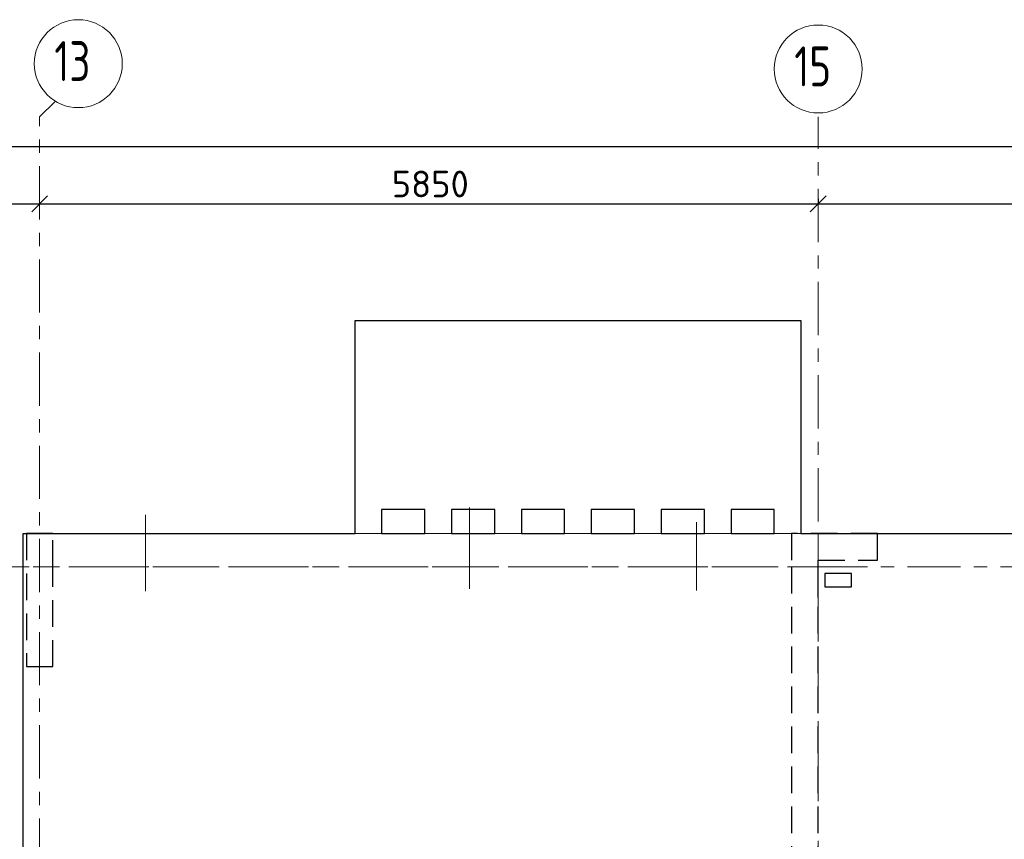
# Model space of a CAD drawing. Header units: metres. Extents: x -38 to 90, y -15 to 21.
# Tile 48 of 127: x 32.7 to 40.1, y 14.35 to 20.51. Entities that reach past the tile are written whole.
import ezdxf

# ---------------------------------------------------------------- set-up
doc = ezdxf.new("R2010")
doc.units = ezdxf.units.M
doc.header["$PDMODE"] = 65
for name, pattern in [('______11', [0.5, 0.4, -0.05, 0, -0.05]), ('______2', [0.27, 0.2, -0.07]), ('______3', [0.5, 0.4, -0.1]), ('______5', [1.1, 0.8, -0.1, 0.1, -0.1])]:
    doc.linetypes.add(name, pattern=pattern)
for name, color, linetype, lineweight in [('XR$2$Осевая линия (1)', 7, '______5', 13), ('XR$2$Размерная линия (1)', 7, 'Continuous', 13), ('XR$3$Балка (1)', 7, '______3', 13), ('XR$3$Перекрытие (1)', 7, 'Continuous', 35)]:
    doc.layers.add(name, color=color, linetype=linetype, lineweight=lineweight)
doc.layers.add('XR$5$Стена_ бетон несущ.', color=7, linetype='Continuous', lineweight=70, true_color=0xb4b496)
doc.styles.add('ISOCPEUR', font='txt')
doc.dimstyles.new('DIMSTYLE_3', dxfattribs={"dimtxt": 0.2, "dimasz": 0.2, "dimexe": 0, "dimexo": 0, "dimgap": 0.1, "dimtad": 2, "dimdec": 0, "dimlfac": 1000, "dimrnd": 5, "dimzin": 12, "dimdsep": 46, "dimtxsty": 'ISOCPEUR', "dimblk1": 'ALL_ML_STRICH', "dimblk2": 'ALL_ML_STRICH', "dimsah": 1, "dimcen": 0, "dimclrd": 7, "dimclre": 256, "dimclrt": 7, "dimadec": 0, "dimazin": 0, "dimtfac": 1, "dimtdec": 0, "dimtix": 1, "dimtmove": 2, "dimatfit": 3, "dimfxl": 0, "dimtzin": 0, "dimlwd": 0, "dimlwe": -3, "dimarcsym": 0})
doc.dimstyles.new('DIMSTYLE_5', dxfattribs={"dimtxt": 0.2, "dimasz": 0.2, "dimexe": 0, "dimexo": 0, "dimgap": 0.1, "dimtad": 2, "dimdec": 0, "dimlfac": 1000, "dimrnd": 5, "dimzin": 12, "dimdsep": 46, "dimtxsty": 'ISOCPEUR', "dimblk1": 'ALL_ML_STRICH', "dimblk2": 'ALL_ML_STRICH', "dimsah": 1, "dimcen": 0, "dimclrd": 7, "dimclre": 256, "dimclrt": 7, "dimadec": 0, "dimazin": 0, "dimtfac": 1, "dimtdec": 0, "dimtix": 1, "dimtmove": 2, "dimatfit": 3, "dimfxl": 0, "dimtvp": 1.2, "dimtzin": 0, "dimlwd": 0, "dimlwe": -3, "dimarcsym": 0})

# ---------------------------------------------------------------- blocks, each defined once
blk = doc.blocks.new('ALL_ML_STRICH')
at = {"color": 0, "linetype": 'ByBlock', "lineweight": -2}
for p, q in [((0, -0.5), (0, 0.5)), ((-1, 0), (0.5, 0)), ((-0.3, -0.3), (0.3, 0.3))]:
    blk.add_line(p, q, dxfattribs=at)
blk = doc.blocks.new('*D11')
at = {"layer": 'DEFPOINTS', "color": 7, "linetype": 'Continuous', "lineweight": 13, "transparency": 33554687}
for p in [(0.5, 19.5574), (0.5, 19.3768), (61.6, 17.1197)]:
    blk.add_point(p, dxfattribs=at)
at = {"layer": 'XR$2$Размерная линия (1)', "color": 9, "linetype": 'Continuous', "lineweight": -2, "true_color": 0xc7c7c7, "transparency": 33554687}
for p, q in [((0.5, 19.3568), (0.5, 19.5574)), ((61.6, 17.1397), (61.6, 19.5574))]:
    blk.add_line(p, q, dxfattribs=at)
at = {"layer": 'XR$2$Размерная линия (1)', "color": 7, "linetype": 'Continuous', "lineweight": -2, "transparency": 33554687}
blk.add_line((0.5, 19.5574), (61.6, 19.5574), dxfattribs=at)
at = {"layer": 'XR$2$Размерная линия (1)', "color": 7, "linetype": 'Continuous', "lineweight": 13, "transparency": 33554687, "xscale": 0.2, "yscale": 0.2, "zscale": 0.2, "rotation": 180}
blk.add_blockref('ALL_ML_STRICH', (0.5, 19.5574), dxfattribs=at)
at = {"layer": 'XR$2$Размерная линия (1)', "color": 7, "linetype": 'Continuous', "lineweight": 13, "transparency": 33554687, "xscale": 0.2, "yscale": 0.2, "zscale": 0.2}
blk.add_blockref('ALL_ML_STRICH', (61.6, 19.5574), dxfattribs=at)
at = {"layer": 'XR$2$Размерная линия (1)', "color": 7, "linetype": 'Continuous', "lineweight": 13, "transparency": 33554687, "insert": (31.1, 19.7074), "char_height": 0.2, "width": 1, "attachment_point": 5, "style": 'ISOCPEUR'}
blk.add_mtext('\\A1;{61100}', dxfattribs=at)
blk = doc.blocks.new('*D33')
at = {"layer": 'DEFPOINTS', "color": 7, "linetype": 'Continuous', "lineweight": 13, "transparency": 33554687}
for p in [(32.55, 19.1352), (32.55, 19.1261), (32.85, 19.1352)]:
    blk.add_point(p, dxfattribs=at)
at = {"layer": 'XR$2$Размерная линия (1)', "color": 9, "linetype": 'Continuous', "lineweight": -2, "true_color": 0xc7c7c7, "transparency": 33554687}
for p, q in [((32.55, 19.1261), (32.55, 19.1261)), ((32.85, 19.1261), (32.85, 19.1261))]:
    blk.add_line(p, q, dxfattribs=at)
at = {"layer": 'XR$2$Размерная линия (1)', "color": 7, "linetype": 'Continuous', "lineweight": -2, "transparency": 33554687}
blk.add_line((32.55, 19.1261), (32.85, 19.1261), dxfattribs=at)
at = {"layer": 'XR$2$Размерная линия (1)', "color": 7, "linetype": 'Continuous', "lineweight": 13, "transparency": 33554687, "xscale": 0.2, "yscale": 0.2, "zscale": 0.2, "rotation": 180}
blk.add_blockref('ALL_ML_STRICH', (32.55, 19.1261), dxfattribs=at)
at = {"layer": 'XR$2$Размерная линия (1)', "color": 7, "linetype": 'Continuous', "lineweight": 13, "transparency": 33554687, "xscale": 0.2, "yscale": 0.2, "zscale": 0.2}
blk.add_blockref('ALL_ML_STRICH', (32.85, 19.1261), dxfattribs=at)
at = {"layer": 'XR$2$Размерная линия (1)', "color": 7, "linetype": 'Continuous', "lineweight": 13, "transparency": 33554687, "insert": (32.4139, 19.3782), "char_height": 0.2, "width": 0.6, "attachment_point": 5, "style": 'ISOCPEUR'}
blk.add_mtext('\\A1;{300}', dxfattribs=at)
blk = doc.blocks.new('*D34')
at = {"layer": 'DEFPOINTS', "color": 7, "linetype": 'Continuous', "lineweight": 13, "transparency": 33554687}
for p in [(38.7, 19.1856), (32.85, 19.1352), (32.85, 19.1261)]:
    blk.add_point(p, dxfattribs=at)
at = {"layer": 'XR$2$Размерная линия (1)', "color": 9, "linetype": 'Continuous', "lineweight": -2, "true_color": 0xc7c7c7, "transparency": 33554687}
for p, q in [((38.7, 19.1656), (38.7, 19.1261)), ((32.85, 19.1261), (32.85, 19.1261))]:
    blk.add_line(p, q, dxfattribs=at)
at = {"layer": 'XR$2$Размерная линия (1)', "color": 7, "linetype": 'Continuous', "lineweight": -2, "transparency": 33554687}
blk.add_line((32.85, 19.1261), (38.7, 19.1261), dxfattribs=at)
at = {"layer": 'XR$2$Размерная линия (1)', "color": 7, "linetype": 'Continuous', "lineweight": 13, "transparency": 33554687, "xscale": 0.2, "yscale": 0.2, "zscale": 0.2, "rotation": 180}
blk.add_blockref('ALL_ML_STRICH', (32.85, 19.1261), dxfattribs=at)
at = {"layer": 'XR$2$Размерная линия (1)', "color": 7, "linetype": 'Continuous', "lineweight": 13, "transparency": 33554687, "xscale": 0.2, "yscale": 0.2, "zscale": 0.2}
blk.add_blockref('ALL_ML_STRICH', (38.7, 19.1261), dxfattribs=at)
at = {"layer": 'XR$2$Размерная линия (1)', "color": 7, "linetype": 'Continuous', "lineweight": 13, "transparency": 33554687, "insert": (35.785, 19.2761), "char_height": 0.2, "width": 0.8, "attachment_point": 5, "style": 'ISOCPEUR'}
blk.add_mtext('\\A1;{5850}', dxfattribs=at)
blk = doc.blocks.new('*D35')
at = {"layer": 'DEFPOINTS', "color": 7, "linetype": 'Continuous', "lineweight": 13, "transparency": 33554687}
for p in [(38.7, 19.1856), (38.7, 19.1261), (43.05, 19.1044)]:
    blk.add_point(p, dxfattribs=at)
at = {"layer": 'XR$2$Размерная линия (1)', "color": 9, "linetype": 'Continuous', "lineweight": -2, "true_color": 0xc7c7c7, "transparency": 33554687}
for p, q in [((38.7, 19.1656), (38.7, 19.1261)), ((43.05, 19.1244), (43.05, 19.1261))]:
    blk.add_line(p, q, dxfattribs=at)
at = {"layer": 'XR$2$Размерная линия (1)', "color": 7, "linetype": 'Continuous', "lineweight": -2, "transparency": 33554687}
blk.add_line((38.7, 19.1261), (43.05, 19.1261), dxfattribs=at)
at = {"layer": 'XR$2$Размерная линия (1)', "color": 7, "linetype": 'Continuous', "lineweight": 13, "transparency": 33554687, "xscale": 0.2, "yscale": 0.2, "zscale": 0.2, "rotation": 180}
blk.add_blockref('ALL_ML_STRICH', (38.7, 19.1261), dxfattribs=at)
at = {"layer": 'XR$2$Размерная линия (1)', "color": 7, "linetype": 'Continuous', "lineweight": 13, "transparency": 33554687, "xscale": 0.2, "yscale": 0.2, "zscale": 0.2}
blk.add_blockref('ALL_ML_STRICH', (43.05, 19.1261), dxfattribs=at)
at = {"layer": 'XR$2$Размерная линия (1)', "color": 7, "linetype": 'Continuous', "lineweight": 13, "transparency": 33554687, "insert": (40.875, 19.2761), "char_height": 0.2, "width": 0.8, "attachment_point": 5, "style": 'ISOCPEUR'}
blk.add_mtext('\\A1;{4350}', dxfattribs=at)

msp = doc.modelspace()

# ---------------------------------------------------------------- linework, layer by layer
at = {"color": 52, "linetype": 'Continuous', "lineweight": 13, "transparency": 33554687}
for p, q in [((36.079, 16.8457), (36.079, 16.2357)), ((33.6454, 16.7902), (33.6454, 16.2178)), ((37.7851, 16.736), (37.7851, 16.2228))]:
    msp.add_line(p, q, dxfattribs=at)
at = {"layer": 'XR$2$Осевая линия (1)', "color": 253, "linetype": '______11', "lineweight": 13, "true_color": 0xa0a0a0, "transparency": 33554687}
for p, q in [((32.85, 19.78), (32.9631, 19.8931)), ((32.85, -3.39), (32.85, 19.78)), ((38.7, 8.34), (38.7, 19.78)), ((-2.63, 16.4), (62.6, 16.4))]:
    msp.add_line(p, q, dxfattribs=at)
at = {"layer": 'XR$2$Осевая линия (1)', "color": 7, "linetype": 'Continuous', "lineweight": 13, "transparency": 33554687}
for centre in [(33.1404, 20.1801), (38.7004, 20.1401)]:
    msp.add_circle(centre, 0.3304, dxfattribs=at)
at = {"layer": 'XR$3$Балка (1)', "color": 7, "linetype": '______2', "lineweight": 18, "transparency": 33554687}
for p, q in [((35.2199, 16.6502), (35.4199, 16.6502)), ((38.7, 16.6502), (38.7, 16.4002)), ((38.7, 16.4002), (32.725, 16.4002))]:
    msp.add_line(p, q, dxfattribs=at)
at = {"layer": 'XR$3$Перекрытие (1)', "color": 7, "linetype": 'Continuous', "lineweight": 25, "transparency": 33554687}
for p, q in [((35.2199, 16.8302), (35.2199, 18.2502)), ((35.2199, 18.2502), (38.5699, 18.2502)), ((38.5699, 18.2502), (38.5699, 16.8302)), ((35.2199, 16.6502), (35.2199, 16.8302)), ((35.4199, 16.8302), (35.4199, 16.6502)), ((35.7449, 16.8302), (35.4199, 16.8302)), ((35.7449, 16.6502), (35.7449, 16.8302)), ((35.9449, 16.8302), (35.9449, 16.6502)), ((36.2699, 16.8302), (35.9449, 16.8302)), ((36.2699, 16.6502), (36.2699, 16.8302)), ((36.4699, 16.8302), (36.4699, 16.6502)), ((36.7949, 16.8302), (36.4699, 16.8302)), ((36.7949, 16.6502), (36.7949, 16.8302)), ((36.9949, 16.8302), (36.9949, 16.6502)), ((37.3199, 16.8302), (36.9949, 16.8302)), ((37.3199, 16.6502), (37.3199, 16.8302)), ((37.5199, 16.8302), (37.5199, 16.6502)), ((37.8449, 16.8302), (37.5199, 16.8302)), ((37.8449, 16.6502), (37.8449, 16.8302)), ((38.0449, 16.8302), (38.0449, 16.6502)), ((38.3699, 16.8302), (38.0449, 16.8302)), ((38.3699, 16.6502), (38.3699, 16.8302)), ((38.5699, 16.8302), (38.5699, 16.6502)), ((32.725, -0.2498), (32.725, 16.6502)), ((32.725, 16.6502), (35.2199, 16.6502)), ((35.4199, 16.6502), (35.7449, 16.6502)), ((35.9449, 16.6502), (36.2699, 16.6502)), ((36.4699, 16.6502), (36.7949, 16.6502)), ((36.9949, 16.6502), (37.3199, 16.6502)), ((37.5199, 16.6502), (37.8449, 16.6502)), ((38.0449, 16.6502), (38.3699, 16.6502)), ((38.5699, 16.6502), (41.0797, 16.6502)), ((38.95, 16.3503), (38.75, 16.3502)), ((38.75, 16.3502), (38.75, 16.2503)), ((38.95, 16.2504), (38.95, 16.3503)), ((38.75, 16.2503), (38.95, 16.2504))]:
    msp.add_line(p, q, dxfattribs=at)
at = {"layer": 'XR$3$Перекрытие (1)', "color": 7, "linetype": '______2', "lineweight": 18, "transparency": 33554687}
for p, q in [((35.4199, 16.6502), (35.2199, 16.6502)), ((35.2199, 16.6502), (35.4199, 16.6502)), ((35.9449, 16.6502), (35.7449, 16.6502)), ((35.7449, 16.6502), (35.9449, 16.6502)), ((36.4699, 16.6502), (36.2699, 16.6502)), ((36.2699, 16.6502), (36.4699, 16.6502)), ((36.7949, 16.6502), (36.9949, 16.6502)), ((36.9949, 16.6502), (36.7949, 16.6502)), ((37.5199, 16.6502), (37.3199, 16.6502)), ((37.3199, 16.6502), (37.5199, 16.6502)), ((37.8449, 16.6502), (38.0449, 16.6502)), ((38.0449, 16.6502), (37.8449, 16.6502)), ((38.3699, 16.6502), (38.5699, 16.6502)), ((38.5699, 16.6502), (38.3699, 16.6502))]:
    msp.add_line(p, q, dxfattribs=at)
at = {"layer": 'XR$5$Стена_ бетон несущ.', "color": 253, "linetype": '______2', "lineweight": -3, "true_color": 0xa0a0a0, "transparency": 33554687}
for p, q in [((32.95, 16.65), (32.75, 16.65)), ((32.75, 16.65), (32.75, 15.65)), ((32.95, 16.4), (32.95, 16.65)), ((38.5, 16.65), (38.5, 16.4)), ((39.145, 16.65), (38.5, 16.65)), ((39.145, 16.45), (39.145, 16.65)), ((38.7, 16.2493), (38.7, 16.45)), ((38.7, 16.45), (39.145, 16.45)), ((32.95, 15.65), (32.95, 16.4)), ((38.5, 16.4), (38.5, 10.6)), ((38.7, 16.1693), (38.7, 16.2493)), ((38.7, 9), (38.7, 16.1693)), ((32.75, 15.65), (32.95, 15.65))]:
    msp.add_line(p, q, dxfattribs=at)

# ---------------------------------------------------------------- texts
at = {"layer": 'XR$2$Осевая линия (1)', "color": 7, "linetype": 'Continuous', "lineweight": 13, "transparency": 33554687, "char_height": 0.3, "width": 0.472281, "attachment_point": 7, "style": 'ISOCPEUR'}
for s, insert in [('\\W0.75;13', (32.9604, 20.0496)), ('\\W0.75;15', (38.5204, 20.0096))]:
    msp.add_mtext(s, dxfattribs=dict(at, insert=insert))

# ---------------------------------------------------------------- dimensions: what is measured, and where the dimension line sits
at = {"layer": 'XR$2$Размерная линия (1)', "color": 7, "linetype": 'Continuous', "lineweight": 13, "transparency": 33554687}
for base, p1, p2, dimstyle, picture, middle in [((61.6, 19.5574), (0.5, 19.3568), (61.6, 17.1397), 'DIMSTYLE_3', '*D11', (31.1, 19.7074)), ((32.85, 19.1261), (32.55, 19.1261), (32.85, 19.1261), 'DIMSTYLE_5', '*D33', (32.4139, 19.3782)), ((38.7, 19.1261), (32.85, 19.1261), (38.7, 19.1656), 'DIMSTYLE_3', '*D34', (35.785, 19.2761)), ((43.05, 19.1261), (38.7, 19.1656), (43.05, 19.1244), 'DIMSTYLE_3', '*D35', (40.875, 19.2761))]:
    dim = msp.add_linear_dim(base=base, p1=p1, p2=p2, dimstyle=dimstyle, override={"dimpost": '<>', "dimclrd": 7, "dimclre": 9, "dimclrt": 7, "dimlwd": 0, "dimlwe": 65533}, dxfattribs=at)
    dim.commit()
    dim.dimension.update_dxf_attribs({"geometry": picture, "text_midpoint": middle, "dimtype": 160})

doc.saveas('drawing.dxf')
